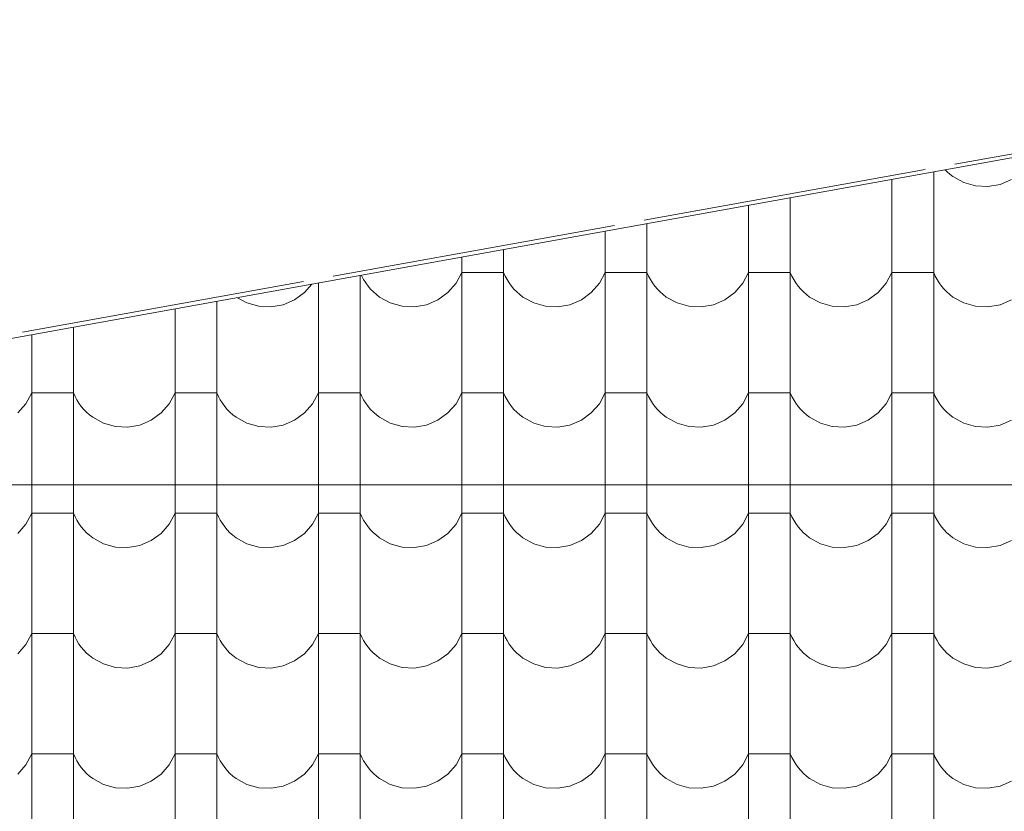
# Model space of a CAD drawing. Header units: millimetres. Extents: x -68772 to 137055, y -73300 to 19650.
# Tile 144 of 212: x 70736 to 72209, y -37967 to -36782. Entities that reach past the tile are written whole.
import ezdxf

# ---------------------------------------------------------------- set-up
doc = ezdxf.new("R2010")
doc.units = ezdxf.units.MM
doc.header["$MEASUREMENT"] = 0
for name, color, linetype, lineweight in [('Nowe_810-G Ogólne_Nr_pióra__1', 7, 'Continuous', 18), ('Nowe_810-G Ogólne_Nr_pióra__26', 13, 'Continuous', 18), ('Nowe_NIEWIDOCZNE DACHY_Nr_pióra__1', 7, 'Continuous', 18)]:
    doc.layers.add(name, color=color, linetype=linetype, lineweight=lineweight)

# ---------------------------------------------------------------- blocks, each defined once
blk = doc.blocks.new('*X46')
at = {"layer": 'Nowe_810-G Ogólne_Nr_pióra__26', "color": 13, "linetype": 'Continuous', "lineweight": 18}
for p, q in [((72103.2, -37010.3), (72103.2, -37090.3)), ((72120.4, -37007.2), (72122.9, -37009.7)), ((72122.9, -37009.7), (72127.4, -37013.6)), ((72127.4, -37013.6), (72132.1, -37017.2)), ((72132.1, -37017.2), (72148.3, -37026.1)), ((72040.8, -37021.6), (72040.8, -37090.3)), ((72148.3, -37026.1), (72166, -37031.1)), ((72166, -37031.1), (72184.4, -37032.1)), ((72184.4, -37032.1), (72202.6, -37028.8)), ((72202.6, -37028.8), (72219.6, -37021.6)), ((71826.3, -37060.3), (71826.3, -37090.3)), ((71888.7, -37049), (71888.7, -37090.3)), ((71674.2, -37087.7), (71674.2, -37090.3)), ((71674.2, -37090.3), (71674.2, -37270.3)), ((71826.3, -37090.3), (71826.3, -37270.3)), ((71888.7, -37090.3), (71888.7, -37270.3)), ((72040.8, -37090.3), (72040.8, -37270.3)), ((72103.2, -37090.3), (72103.2, -37270.3)), ((71611.8, -37099), (71611.8, -37270.3)), ((71459.7, -37126.5), (71459.7, -37270.3)), ((71397.3, -37137.7), (71397.3, -37270.3)), ((71245.2, -37165.2), (71245.2, -37270.3)), ((71247.1, -37164.9), (71247.6, -37166)), ((71388.6, -37176.8), (71397.3, -37160.5)), ((71428.5, -37160.5), (71397.3, -37160.5)), ((71459.7, -37160.5), (71428.5, -37160.5)), ((71459.7, -37160.5), (71462.1, -37166)), ((71603.1, -37176.8), (71611.8, -37160.5)), ((71643, -37160.5), (71611.8, -37160.5)), ((71674.2, -37160.5), (71643, -37160.5)), ((71674.2, -37160.5), (71676.6, -37166)), ((71817.6, -37176.8), (71826.3, -37160.5)), ((71857.5, -37160.5), (71826.3, -37160.5)), ((71888.7, -37160.5), (71857.5, -37160.5)), ((71888.7, -37160.5), (71891.1, -37166)), ((72032.1, -37176.8), (72040.8, -37160.5)), ((72072, -37160.5), (72040.8, -37160.5)), ((72103.2, -37160.5), (72072, -37160.5)), ((72103.2, -37160.5), (72105.6, -37166)), ((71162, -37190.8), (71172.9, -37178.3)), ((71182.8, -37176.5), (71182.8, -37270.3)), ((71247.6, -37166), (71250.4, -37171.2)), ((71250.4, -37171.2), (71253.5, -37176.2)), ((71253.5, -37176.2), (71257, -37181)), ((71376.5, -37190.8), (71388.6, -37176.8)), ((71462.1, -37166), (71464.9, -37171.2)), ((71464.9, -37171.2), (71468, -37176.2)), ((71468, -37176.2), (71471.5, -37181)), ((71591, -37190.8), (71603.1, -37176.8)), ((71676.6, -37166), (71679.4, -37171.2)), ((71679.4, -37171.2), (71682.5, -37176.2)), ((71682.5, -37176.2), (71686, -37181)), ((71805.5, -37190.8), (71817.6, -37176.8)), ((71891.1, -37166), (71893.9, -37171.2)), ((71893.9, -37171.2), (71897, -37176.2)), ((71897, -37176.2), (71900.5, -37181)), ((72020, -37190.8), (72032.1, -37176.8)), ((72105.6, -37166), (72108.4, -37171.2)), ((72108.4, -37171.2), (72111.5, -37176.2)), ((72111.5, -37176.2), (72115, -37181)), ((71147.1, -37201.6), (71162, -37190.8)), ((71257, -37181), (71260.8, -37185.5)), ((71260.8, -37185.5), (71264.9, -37189.8)), ((71264.9, -37189.8), (71269.4, -37193.7)), ((71269.4, -37193.7), (71274.1, -37197.3)), ((71361.6, -37201.6), (71376.5, -37190.8)), ((71471.5, -37181), (71475.3, -37185.5)), ((71475.3, -37185.5), (71479.4, -37189.8)), ((71479.4, -37189.8), (71483.9, -37193.7)), ((71483.9, -37193.7), (71488.6, -37197.3)), ((71576.1, -37201.6), (71591, -37190.8)), ((71686, -37181), (71689.8, -37185.5)), ((71689.8, -37185.5), (71693.9, -37189.8)), ((71693.9, -37189.8), (71698.4, -37193.7)), ((71698.4, -37193.7), (71703.1, -37197.3)), ((71790.6, -37201.6), (71805.5, -37190.8)), ((71900.5, -37181), (71904.3, -37185.5)), ((71904.3, -37185.5), (71908.4, -37189.8)), ((71908.4, -37189.8), (71912.9, -37193.7)), ((71912.9, -37193.7), (71917.6, -37197.3)), ((72005.1, -37201.6), (72020, -37190.8)), ((72115, -37181), (72118.8, -37185.5)), ((72118.8, -37185.5), (72122.9, -37189.8)), ((72122.9, -37189.8), (72127.4, -37193.7)), ((72127.4, -37193.7), (72132.1, -37197.3)), ((71030.7, -37203.9), (71030.7, -37270.3)), ((71061.5, -37198.4), (71075.8, -37206.2)), ((71075.8, -37206.2), (71093.5, -37211.2)), ((71111.9, -37212.1), (71130.1, -37208.9)), ((71130.1, -37208.9), (71147.1, -37201.6)), ((71274.1, -37197.3), (71290.3, -37206.2)), ((71290.3, -37206.2), (71308, -37211.2)), ((71326.4, -37212.1), (71344.6, -37208.9)), ((71344.6, -37208.9), (71361.6, -37201.6)), ((71488.6, -37197.3), (71504.8, -37206.2)), ((71504.8, -37206.2), (71522.5, -37211.2)), ((71540.9, -37212.1), (71559.1, -37208.9)), ((71559.1, -37208.9), (71576.1, -37201.6)), ((71703.1, -37197.3), (71719.3, -37206.2)), ((71719.3, -37206.2), (71737, -37211.2)), ((71755.4, -37212.1), (71773.6, -37208.9)), ((71773.6, -37208.9), (71790.6, -37201.6)), ((71917.6, -37197.3), (71933.8, -37206.2)), ((71933.8, -37206.2), (71951.5, -37211.2)), ((71969.9, -37212.1), (71988.1, -37208.9)), ((71988.1, -37208.9), (72005.1, -37201.6)), ((72132.1, -37197.3), (72148.3, -37206.2)), ((72148.3, -37206.2), (72166, -37211.2)), ((72184.4, -37212.1), (72202.6, -37208.9)), ((72202.6, -37208.9), (72219.6, -37201.6)), ((70968.3, -37215.2), (70968.3, -37270.3)), ((71093.5, -37211.2), (71111.9, -37212.1)), ((71308, -37211.2), (71326.4, -37212.1)), ((71522.5, -37211.2), (71540.9, -37212.1)), ((71737, -37211.2), (71755.4, -37212.1)), ((71951.5, -37211.2), (71969.9, -37212.1)), ((72166, -37211.2), (72184.4, -37212.1)), ((70753.8, -37253.9), (70753.8, -37270.3)), ((70816.2, -37242.6), (70816.2, -37270.3)), ((70753.8, -37270.3), (70753.8, -37450.4)), ((70816.2, -37270.3), (70816.2, -37450.4)), ((70968.3, -37270.3), (70968.3, -37450.4)), ((71030.7, -37270.3), (71030.7, -37450.4)), ((71182.8, -37270.3), (71182.8, -37450.4)), ((71245.2, -37270.3), (71245.2, -37450.4)), ((71397.3, -37270.3), (71397.3, -37450.4)), ((71459.7, -37270.3), (71459.7, -37450.4)), ((71611.8, -37270.3), (71611.8, -37450.4)), ((71674.2, -37270.3), (71674.2, -37450.4)), ((71826.3, -37270.3), (71826.3, -37450.4)), ((71888.7, -37270.3), (71888.7, -37450.4)), ((72040.8, -37270.3), (72040.8, -37450.4)), ((72103.2, -37270.3), (72103.2, -37450.4)), ((70745.1, -37356.9), (70753.8, -37340.6)), ((70785, -37340.6), (70753.8, -37340.6)), ((70816.2, -37340.6), (70785, -37340.6)), ((70816.2, -37340.6), (70818.6, -37346)), ((70959.6, -37356.9), (70968.3, -37340.6)), ((70999.5, -37340.6), (70968.3, -37340.6)), ((71030.7, -37340.6), (70999.5, -37340.6)), ((71030.7, -37340.6), (71033.1, -37346)), ((71174.1, -37356.9), (71182.8, -37340.6)), ((71214, -37340.6), (71182.8, -37340.6)), ((71245.2, -37340.6), (71214, -37340.6)), ((71245.2, -37340.6), (71247.6, -37346)), ((71388.6, -37356.9), (71397.3, -37340.6)), ((71428.5, -37340.6), (71397.3, -37340.6)), ((71459.7, -37340.6), (71428.5, -37340.6)), ((71459.7, -37340.6), (71462.1, -37346)), ((71603.1, -37356.9), (71611.8, -37340.6)), ((71643, -37340.6), (71611.8, -37340.6)), ((71674.2, -37340.6), (71643, -37340.6)), ((71674.2, -37340.6), (71676.6, -37346)), ((71817.6, -37356.9), (71826.3, -37340.6)), ((71857.5, -37340.6), (71826.3, -37340.6)), ((71888.7, -37340.6), (71857.5, -37340.6)), ((71888.7, -37340.6), (71891.1, -37346)), ((72032.1, -37356.9), (72040.8, -37340.6)), ((72072, -37340.6), (72040.8, -37340.6)), ((72103.2, -37340.6), (72072, -37340.6)), ((72103.2, -37340.6), (72105.6, -37346)), ((70733, -37370.8), (70745.1, -37356.9)), ((70818.6, -37346), (70821.4, -37351.3)), ((70821.4, -37351.3), (70824.5, -37356.3)), ((70824.5, -37356.3), (70828, -37361.1)), ((70947.5, -37370.8), (70959.6, -37356.9)), ((71033.1, -37346), (71035.9, -37351.3)), ((71035.9, -37351.3), (71039, -37356.3)), ((71039, -37356.3), (71042.5, -37361.1)), ((71162, -37370.8), (71174.1, -37356.9)), ((71247.6, -37346), (71250.4, -37351.3)), ((71250.4, -37351.3), (71253.5, -37356.3)), ((71253.5, -37356.3), (71257, -37361.1)), ((71376.5, -37370.8), (71388.6, -37356.9)), ((71462.1, -37346), (71464.9, -37351.3)), ((71464.9, -37351.3), (71468, -37356.3)), ((71468, -37356.3), (71471.5, -37361.1)), ((71591, -37370.8), (71603.1, -37356.9)), ((71676.6, -37346), (71679.4, -37351.3)), ((71679.4, -37351.3), (71682.5, -37356.3)), ((71682.5, -37356.3), (71686, -37361.1)), ((71805.5, -37370.8), (71817.6, -37356.9)), ((71891.1, -37346), (71893.9, -37351.3)), ((71893.9, -37351.3), (71897, -37356.3)), ((71897, -37356.3), (71900.5, -37361.1)), ((72020, -37370.8), (72032.1, -37356.9)), ((72105.6, -37346), (72108.4, -37351.3)), ((72108.4, -37351.3), (72111.5, -37356.3)), ((72111.5, -37356.3), (72115, -37361.1)), ((70828, -37361.1), (70831.8, -37365.6)), ((70831.8, -37365.6), (70835.9, -37369.8)), ((70835.9, -37369.8), (70840.4, -37373.7)), ((70932.6, -37381.7), (70947.5, -37370.8)), ((71042.5, -37361.1), (71046.3, -37365.6)), ((71046.3, -37365.6), (71050.4, -37369.8)), ((71050.4, -37369.8), (71054.9, -37373.7)), ((71147.1, -37381.7), (71162, -37370.8)), ((71257, -37361.1), (71260.8, -37365.6)), ((71260.8, -37365.6), (71264.9, -37369.8)), ((71264.9, -37369.8), (71269.4, -37373.7)), ((71361.6, -37381.7), (71376.5, -37370.8)), ((71471.5, -37361.1), (71475.3, -37365.6)), ((71475.3, -37365.6), (71479.4, -37369.8)), ((71479.4, -37369.8), (71483.9, -37373.7)), ((71576.1, -37381.7), (71591, -37370.8)), ((71686, -37361.1), (71689.8, -37365.6)), ((71689.8, -37365.6), (71693.9, -37369.8)), ((71693.9, -37369.8), (71698.4, -37373.7)), ((71790.6, -37381.7), (71805.5, -37370.8)), ((71900.5, -37361.1), (71904.3, -37365.6)), ((71904.3, -37365.6), (71908.4, -37369.8)), ((71908.4, -37369.8), (71912.9, -37373.7)), ((72005.1, -37381.7), (72020, -37370.8)), ((72115, -37361.1), (72118.8, -37365.6)), ((72118.8, -37365.6), (72122.9, -37369.8)), ((72122.9, -37369.8), (72127.4, -37373.7)), ((70840.4, -37373.7), (70845.1, -37377.3)), ((70845.1, -37377.3), (70861.3, -37386.2)), ((70861.3, -37386.2), (70879, -37391.2)), ((70915.6, -37388.9), (70932.6, -37381.7)), ((71054.9, -37373.7), (71059.6, -37377.3)), ((71059.6, -37377.3), (71075.8, -37386.2)), ((71075.8, -37386.2), (71093.5, -37391.2)), ((71130.1, -37388.9), (71147.1, -37381.7)), ((71269.4, -37373.7), (71274.1, -37377.3)), ((71274.1, -37377.3), (71290.3, -37386.2)), ((71290.3, -37386.2), (71308, -37391.2)), ((71344.6, -37388.9), (71361.6, -37381.7)), ((71483.9, -37373.7), (71488.6, -37377.3)), ((71488.6, -37377.3), (71504.8, -37386.2)), ((71504.8, -37386.2), (71522.5, -37391.2)), ((71559.1, -37388.9), (71576.1, -37381.7)), ((71698.4, -37373.7), (71703.1, -37377.3)), ((71703.1, -37377.3), (71719.3, -37386.2)), ((71719.3, -37386.2), (71737, -37391.2)), ((71773.6, -37388.9), (71790.6, -37381.7)), ((71912.9, -37373.7), (71917.6, -37377.3)), ((71917.6, -37377.3), (71933.8, -37386.2)), ((71933.8, -37386.2), (71951.5, -37391.2)), ((71988.1, -37388.9), (72005.1, -37381.7)), ((72127.4, -37373.7), (72132.1, -37377.3)), ((72132.1, -37377.3), (72148.3, -37386.2)), ((72148.3, -37386.2), (72166, -37391.2)), ((72202.6, -37388.9), (72219.6, -37381.7)), ((70879, -37391.2), (70897.4, -37392.2)), ((70897.4, -37392.2), (70915.6, -37388.9)), ((71093.5, -37391.2), (71111.9, -37392.2)), ((71111.9, -37392.2), (71130.1, -37388.9)), ((71308, -37391.2), (71326.4, -37392.2)), ((71326.4, -37392.2), (71344.6, -37388.9)), ((71522.5, -37391.2), (71540.9, -37392.2)), ((71540.9, -37392.2), (71559.1, -37388.9)), ((71737, -37391.2), (71755.4, -37392.2)), ((71755.4, -37392.2), (71773.6, -37388.9)), ((71951.5, -37391.2), (71969.9, -37392.2)), ((71969.9, -37392.2), (71988.1, -37388.9)), ((72166, -37391.2), (72184.4, -37392.2)), ((72184.4, -37392.2), (72202.6, -37388.9)), ((70753.8, -37450.4), (70753.8, -37630.4)), ((70816.2, -37450.4), (70816.2, -37630.4)), ((70968.3, -37450.4), (70968.3, -37630.4)), ((71030.7, -37450.4), (71030.7, -37630.4)), ((71182.8, -37450.4), (71182.8, -37630.4)), ((71245.2, -37450.4), (71245.2, -37630.4)), ((71397.3, -37450.4), (71397.3, -37630.4)), ((71459.7, -37450.4), (71459.7, -37630.4)), ((71611.8, -37450.4), (71611.8, -37630.4)), ((71674.2, -37450.4), (71674.2, -37630.4)), ((71826.3, -37450.4), (71826.3, -37630.4)), ((71888.7, -37450.4), (71888.7, -37630.4)), ((72040.8, -37450.4), (72040.8, -37630.4)), ((72103.2, -37450.4), (72103.2, -37630.4)), ((70745.1, -37536.9), (70753.8, -37520.6)), ((70785, -37520.6), (70753.8, -37520.6)), ((70816.2, -37520.6), (70785, -37520.6)), ((70816.2, -37520.6), (70818.6, -37526.1)), ((70818.6, -37526.1), (70821.4, -37531.3)), ((70821.4, -37531.3), (70824.5, -37536.3)), ((70959.6, -37536.9), (70968.3, -37520.6)), ((70999.5, -37520.6), (70968.3, -37520.6)), ((71030.7, -37520.6), (70999.5, -37520.6)), ((71030.7, -37520.6), (71033.1, -37526.1)), ((71033.1, -37526.1), (71035.9, -37531.3)), ((71035.9, -37531.3), (71039, -37536.3)), ((71174.1, -37536.9), (71182.8, -37520.6)), ((71214, -37520.6), (71182.8, -37520.6)), ((71245.2, -37520.6), (71214, -37520.6)), ((71245.2, -37520.6), (71247.6, -37526.1)), ((71247.6, -37526.1), (71250.4, -37531.3)), ((71250.4, -37531.3), (71253.5, -37536.3)), ((71388.6, -37536.9), (71397.3, -37520.6)), ((71428.5, -37520.6), (71397.3, -37520.6)), ((71459.7, -37520.6), (71428.5, -37520.6)), ((71459.7, -37520.6), (71462.1, -37526.1)), ((71462.1, -37526.1), (71464.9, -37531.3)), ((71464.9, -37531.3), (71468, -37536.3)), ((71603.1, -37536.9), (71611.8, -37520.6)), ((71643, -37520.6), (71611.8, -37520.6)), ((71674.2, -37520.6), (71643, -37520.6)), ((71674.2, -37520.6), (71676.6, -37526.1)), ((71676.6, -37526.1), (71679.4, -37531.3)), ((71679.4, -37531.3), (71682.5, -37536.3)), ((71817.6, -37536.9), (71826.3, -37520.6)), ((71857.5, -37520.6), (71826.3, -37520.6)), ((71888.7, -37520.6), (71857.5, -37520.6)), ((71888.7, -37520.6), (71891.1, -37526.1)), ((71891.1, -37526.1), (71893.9, -37531.3)), ((71893.9, -37531.3), (71897, -37536.3)), ((72032.1, -37536.9), (72040.8, -37520.6)), ((72072, -37520.6), (72040.8, -37520.6)), ((72103.2, -37520.6), (72072, -37520.6)), ((72103.2, -37520.6), (72105.6, -37526.1)), ((72105.6, -37526.1), (72108.4, -37531.3)), ((72108.4, -37531.3), (72111.5, -37536.3)), ((70733, -37550.9), (70745.1, -37536.9)), ((70824.5, -37536.3), (70828, -37541.1)), ((70828, -37541.1), (70831.8, -37545.6)), ((70831.8, -37545.6), (70835.9, -37549.9)), ((70947.5, -37550.9), (70959.6, -37536.9)), ((71039, -37536.3), (71042.5, -37541.1)), ((71042.5, -37541.1), (71046.3, -37545.6)), ((71046.3, -37545.6), (71050.4, -37549.9)), ((71162, -37550.9), (71174.1, -37536.9)), ((71253.5, -37536.3), (71257, -37541.1)), ((71257, -37541.1), (71260.8, -37545.6)), ((71260.8, -37545.6), (71264.9, -37549.9)), ((71376.5, -37550.9), (71388.6, -37536.9)), ((71468, -37536.3), (71471.5, -37541.1)), ((71471.5, -37541.1), (71475.3, -37545.6)), ((71475.3, -37545.6), (71479.4, -37549.9)), ((71591, -37550.9), (71603.1, -37536.9)), ((71682.5, -37536.3), (71686, -37541.1)), ((71686, -37541.1), (71689.8, -37545.6)), ((71689.8, -37545.6), (71693.9, -37549.9)), ((71805.5, -37550.9), (71817.6, -37536.9)), ((71897, -37536.3), (71900.5, -37541.1)), ((71900.5, -37541.1), (71904.3, -37545.6)), ((71904.3, -37545.6), (71908.4, -37549.9)), ((72020, -37550.9), (72032.1, -37536.9)), ((72111.5, -37536.3), (72115, -37541.1)), ((72115, -37541.1), (72118.8, -37545.6)), ((72118.8, -37545.6), (72122.9, -37549.9)), ((70835.9, -37549.9), (70840.4, -37553.8)), ((70840.4, -37553.8), (70845.1, -37557.4)), ((70845.1, -37557.4), (70861.3, -37566.3)), ((70915.6, -37569), (70932.6, -37561.7)), ((70932.6, -37561.7), (70947.5, -37550.9)), ((71050.4, -37549.9), (71054.9, -37553.8)), ((71054.9, -37553.8), (71059.6, -37557.4)), ((71059.6, -37557.4), (71075.8, -37566.3)), ((71130.1, -37569), (71147.1, -37561.7)), ((71147.1, -37561.7), (71162, -37550.9)), ((71264.9, -37549.9), (71269.4, -37553.8)), ((71269.4, -37553.8), (71274.1, -37557.4)), ((71274.1, -37557.4), (71290.3, -37566.3)), ((71344.6, -37569), (71361.6, -37561.7)), ((71361.6, -37561.7), (71376.5, -37550.9)), ((71479.4, -37549.9), (71483.9, -37553.8)), ((71483.9, -37553.8), (71488.6, -37557.4)), ((71488.6, -37557.4), (71504.8, -37566.3)), ((71559.1, -37569), (71576.1, -37561.7)), ((71576.1, -37561.7), (71591, -37550.9)), ((71693.9, -37549.9), (71698.4, -37553.8)), ((71698.4, -37553.8), (71703.1, -37557.4)), ((71703.1, -37557.4), (71719.3, -37566.3)), ((71773.6, -37569), (71790.6, -37561.7)), ((71790.6, -37561.7), (71805.5, -37550.9)), ((71908.4, -37549.9), (71912.9, -37553.8)), ((71912.9, -37553.8), (71917.6, -37557.4)), ((71917.6, -37557.4), (71933.8, -37566.3)), ((71988.1, -37569), (72005.1, -37561.7)), ((72005.1, -37561.7), (72020, -37550.9)), ((72122.9, -37549.9), (72127.4, -37553.8)), ((72127.4, -37553.8), (72132.1, -37557.4)), ((72132.1, -37557.4), (72148.3, -37566.3)), ((72202.6, -37569), (72219.6, -37561.7)), ((70861.3, -37566.3), (70879, -37571.3)), ((70879, -37571.3), (70897.4, -37572.2)), ((70897.4, -37572.2), (70915.6, -37569)), ((71075.8, -37566.3), (71093.5, -37571.3)), ((71093.5, -37571.3), (71111.9, -37572.2)), ((71111.9, -37572.2), (71130.1, -37569)), ((71290.3, -37566.3), (71308, -37571.3)), ((71308, -37571.3), (71326.4, -37572.2)), ((71326.4, -37572.2), (71344.6, -37569)), ((71504.8, -37566.3), (71522.5, -37571.3)), ((71522.5, -37571.3), (71540.9, -37572.2)), ((71540.9, -37572.2), (71559.1, -37569)), ((71719.3, -37566.3), (71737, -37571.3)), ((71737, -37571.3), (71755.4, -37572.2)), ((71755.4, -37572.2), (71773.6, -37569)), ((71933.8, -37566.3), (71951.5, -37571.3)), ((71951.5, -37571.3), (71969.9, -37572.2)), ((71969.9, -37572.2), (71988.1, -37569)), ((72148.3, -37566.3), (72166, -37571.3)), ((72166, -37571.3), (72184.4, -37572.2)), ((72184.4, -37572.2), (72202.6, -37569)), ((70753.8, -37630.4), (70753.8, -37810.5)), ((70816.2, -37630.4), (70816.2, -37810.5)), ((70968.3, -37630.4), (70968.3, -37810.5)), ((71030.7, -37630.4), (71030.7, -37810.5)), ((71182.8, -37630.4), (71182.8, -37810.5)), ((71245.2, -37630.4), (71245.2, -37810.5)), ((71397.3, -37630.4), (71397.3, -37810.5)), ((71459.7, -37630.4), (71459.7, -37810.5)), ((71611.8, -37630.4), (71611.8, -37810.5)), ((71674.2, -37630.4), (71674.2, -37810.5)), ((71826.3, -37630.4), (71826.3, -37810.5)), ((71888.7, -37630.4), (71888.7, -37810.5)), ((72040.8, -37630.4), (72040.8, -37810.5)), ((72103.2, -37630.4), (72103.2, -37810.5)), ((70745.1, -37717), (70753.8, -37700.7)), ((70785, -37700.7), (70753.8, -37700.7)), ((70816.2, -37700.7), (70785, -37700.7)), ((70816.2, -37700.7), (70818.6, -37706.1)), ((70818.6, -37706.1), (70821.4, -37711.4)), ((70959.6, -37717), (70968.3, -37700.7)), ((70999.5, -37700.7), (70968.3, -37700.7)), ((71030.7, -37700.7), (70999.5, -37700.7)), ((71030.7, -37700.7), (71033.1, -37706.1)), ((71033.1, -37706.1), (71035.9, -37711.4)), ((71174.1, -37717), (71182.8, -37700.7)), ((71214, -37700.7), (71182.8, -37700.7)), ((71245.2, -37700.7), (71214, -37700.7)), ((71245.2, -37700.7), (71247.6, -37706.1)), ((71247.6, -37706.1), (71250.4, -37711.4)), ((71388.6, -37717), (71397.3, -37700.7)), ((71428.5, -37700.7), (71397.3, -37700.7)), ((71459.7, -37700.7), (71428.5, -37700.7)), ((71459.7, -37700.7), (71462.1, -37706.1)), ((71462.1, -37706.1), (71464.9, -37711.4)), ((71603.1, -37717), (71611.8, -37700.7)), ((71643, -37700.7), (71611.8, -37700.7)), ((71674.2, -37700.7), (71643, -37700.7)), ((71674.2, -37700.7), (71676.6, -37706.1)), ((71676.6, -37706.1), (71679.4, -37711.4)), ((71817.6, -37717), (71826.3, -37700.7)), ((71857.5, -37700.7), (71826.3, -37700.7)), ((71888.7, -37700.7), (71857.5, -37700.7)), ((71888.7, -37700.7), (71891.1, -37706.1)), ((71891.1, -37706.1), (71893.9, -37711.4)), ((72032.1, -37717), (72040.8, -37700.7)), ((72072, -37700.7), (72040.8, -37700.7)), ((72103.2, -37700.7), (72072, -37700.7)), ((72103.2, -37700.7), (72105.6, -37706.1)), ((72105.6, -37706.1), (72108.4, -37711.4)), ((70733, -37730.9), (70745.1, -37717)), ((70821.4, -37711.4), (70824.5, -37716.4)), ((70824.5, -37716.4), (70828, -37721.2)), ((70828, -37721.2), (70831.8, -37725.7)), ((70947.5, -37730.9), (70959.6, -37717)), ((71035.9, -37711.4), (71039, -37716.4)), ((71039, -37716.4), (71042.5, -37721.2)), ((71042.5, -37721.2), (71046.3, -37725.7)), ((71162, -37730.9), (71174.1, -37717)), ((71250.4, -37711.4), (71253.5, -37716.4)), ((71253.5, -37716.4), (71257, -37721.2)), ((71257, -37721.2), (71260.8, -37725.7)), ((71376.5, -37730.9), (71388.6, -37717)), ((71464.9, -37711.4), (71468, -37716.4)), ((71468, -37716.4), (71471.5, -37721.2)), ((71471.5, -37721.2), (71475.3, -37725.7)), ((71591, -37730.9), (71603.1, -37717)), ((71679.4, -37711.4), (71682.5, -37716.4)), ((71682.5, -37716.4), (71686, -37721.2)), ((71686, -37721.2), (71689.8, -37725.7)), ((71805.5, -37730.9), (71817.6, -37717)), ((71893.9, -37711.4), (71897, -37716.4)), ((71897, -37716.4), (71900.5, -37721.2)), ((71900.5, -37721.2), (71904.3, -37725.7)), ((72020, -37730.9), (72032.1, -37717)), ((72108.4, -37711.4), (72111.5, -37716.4)), ((72111.5, -37716.4), (72115, -37721.2)), ((72115, -37721.2), (72118.8, -37725.7)), ((70831.8, -37725.7), (70835.9, -37729.9)), ((70835.9, -37729.9), (70840.4, -37733.8)), ((70840.4, -37733.8), (70845.1, -37737.4)), ((70845.1, -37737.4), (70861.3, -37746.3)), ((70932.6, -37741.8), (70947.5, -37730.9)), ((71046.3, -37725.7), (71050.4, -37729.9)), ((71050.4, -37729.9), (71054.9, -37733.8)), ((71054.9, -37733.8), (71059.6, -37737.4)), ((71059.6, -37737.4), (71075.8, -37746.3)), ((71147.1, -37741.8), (71162, -37730.9)), ((71260.8, -37725.7), (71264.9, -37729.9)), ((71264.9, -37729.9), (71269.4, -37733.8)), ((71269.4, -37733.8), (71274.1, -37737.4)), ((71274.1, -37737.4), (71290.3, -37746.3)), ((71361.6, -37741.8), (71376.5, -37730.9)), ((71475.3, -37725.7), (71479.4, -37729.9)), ((71479.4, -37729.9), (71483.9, -37733.8)), ((71483.9, -37733.8), (71488.6, -37737.4)), ((71488.6, -37737.4), (71504.8, -37746.3)), ((71576.1, -37741.8), (71591, -37730.9)), ((71689.8, -37725.7), (71693.9, -37729.9)), ((71693.9, -37729.9), (71698.4, -37733.8)), ((71698.4, -37733.8), (71703.1, -37737.4)), ((71703.1, -37737.4), (71719.3, -37746.3)), ((71790.6, -37741.8), (71805.5, -37730.9)), ((71904.3, -37725.7), (71908.4, -37729.9)), ((71908.4, -37729.9), (71912.9, -37733.8)), ((71912.9, -37733.8), (71917.6, -37737.4)), ((71917.6, -37737.4), (71933.8, -37746.3)), ((72005.1, -37741.8), (72020, -37730.9)), ((72118.8, -37725.7), (72122.9, -37729.9)), ((72122.9, -37729.9), (72127.4, -37733.8)), ((72127.4, -37733.8), (72132.1, -37737.4)), ((72132.1, -37737.4), (72148.3, -37746.3)), ((70861.3, -37746.3), (70879, -37751.3)), ((70879, -37751.3), (70897.4, -37752.3)), ((70897.4, -37752.3), (70915.6, -37749)), ((70915.6, -37749), (70932.6, -37741.8)), ((71075.8, -37746.3), (71093.5, -37751.3)), ((71093.5, -37751.3), (71111.9, -37752.3)), ((71111.9, -37752.3), (71130.1, -37749)), ((71130.1, -37749), (71147.1, -37741.8)), ((71290.3, -37746.3), (71308, -37751.3)), ((71308, -37751.3), (71326.4, -37752.3)), ((71326.4, -37752.3), (71344.6, -37749)), ((71344.6, -37749), (71361.6, -37741.8)), ((71504.8, -37746.3), (71522.5, -37751.3)), ((71522.5, -37751.3), (71540.9, -37752.3)), ((71540.9, -37752.3), (71559.1, -37749)), ((71559.1, -37749), (71576.1, -37741.8)), ((71719.3, -37746.3), (71737, -37751.3)), ((71737, -37751.3), (71755.4, -37752.3)), ((71755.4, -37752.3), (71773.6, -37749)), ((71773.6, -37749), (71790.6, -37741.8)), ((71933.8, -37746.3), (71951.5, -37751.3)), ((71951.5, -37751.3), (71969.9, -37752.3)), ((71969.9, -37752.3), (71988.1, -37749)), ((71988.1, -37749), (72005.1, -37741.8)), ((72148.3, -37746.3), (72166, -37751.3)), ((72166, -37751.3), (72184.4, -37752.3)), ((72184.4, -37752.3), (72202.6, -37749)), ((72202.6, -37749), (72219.6, -37741.8)), ((70753.8, -37810.5), (70753.8, -37990.5)), ((70816.2, -37810.5), (70816.2, -37990.5)), ((70968.3, -37810.5), (70968.3, -37990.5)), ((71030.7, -37810.5), (71030.7, -37990.5)), ((71182.8, -37810.5), (71182.8, -37990.5)), ((71245.2, -37810.5), (71245.2, -37990.5)), ((71397.3, -37810.5), (71397.3, -37990.5)), ((71459.7, -37810.5), (71459.7, -37990.5)), ((71611.8, -37810.5), (71611.8, -37990.5)), ((71674.2, -37810.5), (71674.2, -37990.5)), ((71826.3, -37810.5), (71826.3, -37990.5)), ((71888.7, -37810.5), (71888.7, -37990.5)), ((72040.8, -37810.5), (72040.8, -37990.5)), ((72103.2, -37810.5), (72103.2, -37990.5)), ((70745.1, -37897), (70753.8, -37880.7)), ((70785, -37880.7), (70753.8, -37880.7)), ((70816.2, -37880.7), (70785, -37880.7)), ((70816.2, -37880.7), (70818.6, -37886.2)), ((70818.6, -37886.2), (70821.4, -37891.4)), ((70959.6, -37897), (70968.3, -37880.7)), ((70999.5, -37880.7), (70968.3, -37880.7)), ((71030.7, -37880.7), (70999.5, -37880.7)), ((71030.7, -37880.7), (71033.1, -37886.2)), ((71033.1, -37886.2), (71035.9, -37891.4)), ((71174.1, -37897), (71182.8, -37880.7)), ((71214, -37880.7), (71182.8, -37880.7)), ((71245.2, -37880.7), (71214, -37880.7)), ((71245.2, -37880.7), (71247.6, -37886.2)), ((71247.6, -37886.2), (71250.4, -37891.4)), ((71388.6, -37897), (71397.3, -37880.7)), ((71428.5, -37880.7), (71397.3, -37880.7)), ((71459.7, -37880.7), (71428.5, -37880.7)), ((71459.7, -37880.7), (71462.1, -37886.2)), ((71462.1, -37886.2), (71464.9, -37891.4)), ((71603.1, -37897), (71611.8, -37880.7)), ((71643, -37880.7), (71611.8, -37880.7)), ((71674.2, -37880.7), (71643, -37880.7)), ((71674.2, -37880.7), (71676.6, -37886.2)), ((71676.6, -37886.2), (71679.4, -37891.4)), ((71817.6, -37897), (71826.3, -37880.7)), ((71857.5, -37880.7), (71826.3, -37880.7)), ((71888.7, -37880.7), (71857.5, -37880.7)), ((71888.7, -37880.7), (71891.1, -37886.2)), ((71891.1, -37886.2), (71893.9, -37891.4)), ((72032.1, -37897), (72040.8, -37880.7)), ((72072, -37880.7), (72040.8, -37880.7)), ((72103.2, -37880.7), (72072, -37880.7)), ((72103.2, -37880.7), (72105.6, -37886.2)), ((72105.6, -37886.2), (72108.4, -37891.4)), ((70733, -37911), (70745.1, -37897)), ((70821.4, -37891.4), (70824.5, -37896.4)), ((70824.5, -37896.4), (70828, -37901.2)), ((70828, -37901.2), (70831.8, -37905.7)), ((70947.5, -37911), (70959.6, -37897)), ((71035.9, -37891.4), (71039, -37896.4)), ((71039, -37896.4), (71042.5, -37901.2)), ((71042.5, -37901.2), (71046.3, -37905.7)), ((71162, -37911), (71174.1, -37897)), ((71250.4, -37891.4), (71253.5, -37896.4)), ((71253.5, -37896.4), (71257, -37901.2)), ((71257, -37901.2), (71260.8, -37905.7)), ((71376.5, -37911), (71388.6, -37897)), ((71464.9, -37891.4), (71468, -37896.4)), ((71468, -37896.4), (71471.5, -37901.2)), ((71471.5, -37901.2), (71475.3, -37905.7)), ((71591, -37911), (71603.1, -37897)), ((71679.4, -37891.4), (71682.5, -37896.4)), ((71682.5, -37896.4), (71686, -37901.2)), ((71686, -37901.2), (71689.8, -37905.7)), ((71805.5, -37911), (71817.6, -37897)), ((71893.9, -37891.4), (71897, -37896.4)), ((71897, -37896.4), (71900.5, -37901.2)), ((71900.5, -37901.2), (71904.3, -37905.7)), ((72020, -37911), (72032.1, -37897)), ((72108.4, -37891.4), (72111.5, -37896.4)), ((72111.5, -37896.4), (72115, -37901.2)), ((72115, -37901.2), (72118.8, -37905.7)), ((70831.8, -37905.7), (70835.9, -37910)), ((70835.9, -37910), (70840.4, -37913.9)), ((70840.4, -37913.9), (70845.1, -37917.5)), ((70932.6, -37921.8), (70947.5, -37911)), ((71046.3, -37905.7), (71050.4, -37910)), ((71050.4, -37910), (71054.9, -37913.9)), ((71054.9, -37913.9), (71059.6, -37917.5)), ((71147.1, -37921.8), (71162, -37911)), ((71260.8, -37905.7), (71264.9, -37910)), ((71264.9, -37910), (71269.4, -37913.9)), ((71269.4, -37913.9), (71274.1, -37917.5)), ((71361.6, -37921.8), (71376.5, -37911)), ((71475.3, -37905.7), (71479.4, -37910)), ((71479.4, -37910), (71483.9, -37913.9)), ((71483.9, -37913.9), (71488.6, -37917.5)), ((71576.1, -37921.8), (71591, -37911)), ((71689.8, -37905.7), (71693.9, -37910)), ((71693.9, -37910), (71698.4, -37913.9)), ((71698.4, -37913.9), (71703.1, -37917.5)), ((71790.6, -37921.8), (71805.5, -37911)), ((71904.3, -37905.7), (71908.4, -37910)), ((71908.4, -37910), (71912.9, -37913.9)), ((71912.9, -37913.9), (71917.6, -37917.5)), ((72005.1, -37921.8), (72020, -37911)), ((72118.8, -37905.7), (72122.9, -37910)), ((72122.9, -37910), (72127.4, -37913.9)), ((72127.4, -37913.9), (72132.1, -37917.5)), ((70845.1, -37917.5), (70861.3, -37926.4)), ((70861.3, -37926.4), (70879, -37931.4)), ((70879, -37931.4), (70897.4, -37932.3)), ((70897.4, -37932.3), (70915.6, -37929.1)), ((70915.6, -37929.1), (70932.6, -37921.8)), ((71059.6, -37917.5), (71075.8, -37926.4)), ((71075.8, -37926.4), (71093.5, -37931.4)), ((71093.5, -37931.4), (71111.9, -37932.3)), ((71111.9, -37932.3), (71130.1, -37929.1)), ((71130.1, -37929.1), (71147.1, -37921.8)), ((71274.1, -37917.5), (71290.3, -37926.4)), ((71290.3, -37926.4), (71308, -37931.4)), ((71308, -37931.4), (71326.4, -37932.3)), ((71326.4, -37932.3), (71344.6, -37929.1)), ((71344.6, -37929.1), (71361.6, -37921.8)), ((71488.6, -37917.5), (71504.8, -37926.4)), ((71504.8, -37926.4), (71522.5, -37931.4)), ((71522.5, -37931.4), (71540.9, -37932.3)), ((71540.9, -37932.3), (71559.1, -37929.1)), ((71559.1, -37929.1), (71576.1, -37921.8)), ((71703.1, -37917.5), (71719.3, -37926.4)), ((71719.3, -37926.4), (71737, -37931.4)), ((71737, -37931.4), (71755.4, -37932.3)), ((71755.4, -37932.3), (71773.6, -37929.1)), ((71773.6, -37929.1), (71790.6, -37921.8)), ((71917.6, -37917.5), (71933.8, -37926.4)), ((71933.8, -37926.4), (71951.5, -37931.4)), ((71951.5, -37931.4), (71969.9, -37932.3)), ((71969.9, -37932.3), (71988.1, -37929.1)), ((71988.1, -37929.1), (72005.1, -37921.8)), ((72132.1, -37917.5), (72148.3, -37926.4)), ((72148.3, -37926.4), (72166, -37931.4)), ((72166, -37931.4), (72184.4, -37932.3)), ((72184.4, -37932.3), (72202.6, -37929.1)), ((72202.6, -37929.1), (72219.6, -37921.8))]:
    blk.add_line(p, q, dxfattribs=at)
blk = doc.blocks.new('Wypełnienie_1', base_point=(0, 2000))
at = {"layer": 'Nowe_810-G Ogólne_Nr_pióra__1', "color": 7, "linetype": 'Continuous', "lineweight": 18}
blk.add_line((69507, -37479), (73365.2, -36782.4), dxfattribs=at)
at = {"layer": 'Nowe_810-G Ogólne_Nr_pióra__26', "color": 13, "linetype": 'Continuous', "lineweight": 18}
blk.add_blockref('*X46', (0, 0), dxfattribs=at)

msp = doc.modelspace()

# ---------------------------------------------------------------- linework, layer by layer
at = {"layer": 'Nowe_NIEWIDOCZNE DACHY_Nr_pióra__1', "color": 7, "linetype": 'Continuous', "lineweight": 18}
for p, q in [((72555.7, -36922.8), (72135.1, -36998.6)), ((72090.6, -37006.6), (71670.1, -37082.4)), ((71625.5, -37090.5), (71205, -37166.3)), ((71160.4, -37174.3), (70740.1, -37250.1)), ((87760.3, -37477.7), (69507, -37478.1))]:
    msp.add_line(p, q, dxfattribs=at)

# ---------------------------------------------------------------- block references
at = {"layer": 'Nowe_810-G Ogólne_Nr_pióra__26', "color": 13, "linetype": 'Continuous', "lineweight": 18}
msp.add_blockref('Wypełnienie_1', (0, 2000), dxfattribs=at)

doc.saveas('drawing.dxf')
